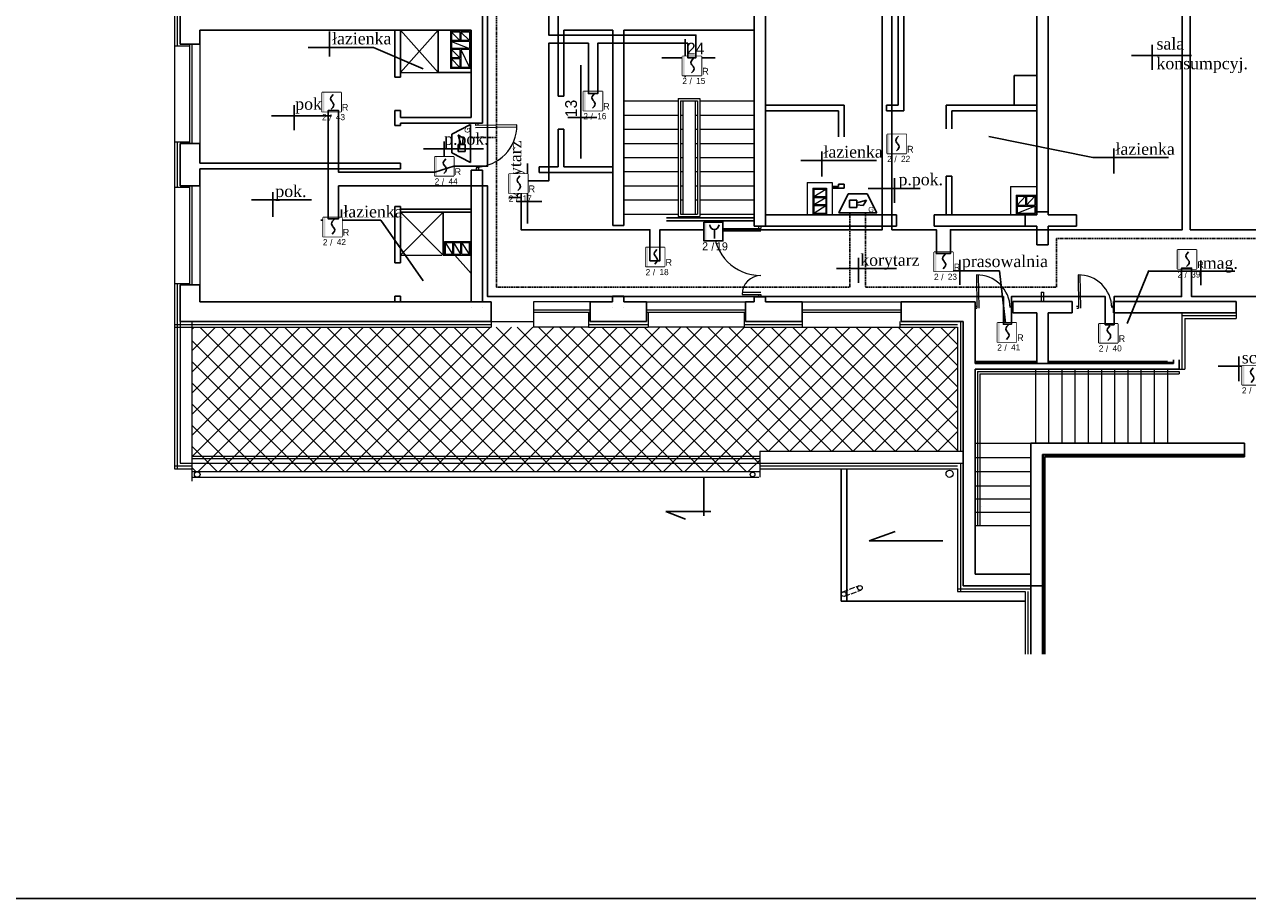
# Model space of a CAD drawing. Header units: millimetres. Extents: x -26513 to 76799, y 0 to 112149.
# Tile 25 of 98: x -366 to 2229, y 92043 to 93896. Entities that reach past the tile are written whole.
import ezdxf
from ezdxf.enums import TextEntityAlignment as Align

# ---------------------------------------------------------------- set-up
doc = ezdxf.new("R2010")
doc.units = ezdxf.units.MM
doc.header["$LTSCALE"] = 2
doc.set_wipeout_variables(frame=1)
doc.linetypes.add('ACAD_ISO02W100', pattern=[15, 12, -3])
doc.linetypes.add('HIDDEN', pattern=[0.375, 0.25, -0.125])
for name, color, linetype, lineweight in [('DRZWI PROJ.', 30, 'Continuous', 15), ('ocieplenie', 5, 'BATTING', 5), ('rynna-41', 22, 'Continuous', 18), ('SCHODY', 54, 'Continuous', 15), ('stolarka', 6, 'Continuous', 9), ('wentylacja', 4, 'Continuous', 9), ('widok', 3, 'Continuous', 13)]:
    doc.layers.add(name, color=color, linetype=linetype, lineweight=lineweight)
for name, color, linetype in [('istn.śiany', 2, 'Continuous'), ('nazwy pomieszczeń', 7, 'Continuous'), ('SIEMENS_czujki', 1, 'Continuous'), ('ssp', 1, 'Continuous')]:
    doc.layers.add(name, color=color, linetype=linetype)
doc.linetypes.add('BATTING', pattern='A,0.0001,-0.1,[134,ltypeshp.shx,S=0.1,R=0,X=-0.1,Y=0],-0.2,[134,ltypeshp.shx,S=0.1,R=180,X=0.1,Y=0],-0.1', length=0.4001)

# ---------------------------------------------------------------- blocks, each defined once
blk = doc.blocks.new('drzwi')
at = {"layer": 'DRZWI PROJ.', "color": 30}
for p, q in [((-94.9, 88), (-94.9, 0)), ((-89.9, 87.9), (-89.9, 0)), ((-100, 5.1), (-94.9, 5.1)), ((-100, 0), (-94.9, 0)), ((-5.2, 5.1), (0, 5.1)), ((-5.1, 5.1), (-5.1, 0)), ((-5.1, 0), (0, 0))]:
    blk.add_line(p, q, dxfattribs=at)
blk.add_arc((-94.9, 0), 88, 0, 90, dxfattribs=at)
blk = doc.blocks.new('DUO')
at = {"color": 0}
blk.add_wipeout([(0, 61.4), (61.4, 61.4), (61.4, 0), (0, 0)], dxfattribs=at).dxf.layer = 'ssp'
at = {"layer": 'ssp'}
blk.add_lwpolyline([(0, 61.4), (61.4, 61.4), (61.4, 0), (0, 0)], close=True, dxfattribs=at)
blk.add_wipeout([(0, 61.4), (61.4, 61.4), (61.4, 0), (0, 0)]).dxf.layer = 'ssp'
h = blk.add_hatch(color=256, dxfattribs=at)
h.set_gradient(color1=(255, 0, 0), color2=(224, 0, 0), one_color=1, name='INVSPHERICAL')
h.paths.add_polyline_path([(7.2, 30.7), (7.2, 61.4), (0, 61.4), (0, 30.7)])
h.paths.add_polyline_path([(7.2, 0), (7.2, 30.7), (0, 30.7), (0, 0)])
for p, q in [((27.4, 41.5), (28.4, 45.4)), ((28.4, 37.6), (27.4, 41.5)), ((28.4, 45.4), (31.3, 49.9)), ((31.3, 49.9), (36.1, 55.2)), ((30.6, 34.3), (28.4, 37.6)), ((34.4, 13), (29.5, 7.6)), ((31.3, 33.1), (30.6, 34.3)), ((32.8, 31.4), (31.3, 33.1)), ((32.8, 31.4), (34.4, 29.7)), ((34.4, 29.7), (35.1, 28.6)), ((37.3, 17.4), (34.4, 13)), ((35.1, 28.6), (37.3, 25.3)), ((37.3, 25.3), (38.2, 21.3)), ((38.2, 21.3), (37.3, 17.4))]:
    blk.add_line(p, q, dxfattribs=at)
blk.add_text('R', height=22, dxfattribs=at).set_placement((64.1, 2.4))
at = {"layer": 'ssp', "flags": 8}
blk.add_attdef('PETLA', text='', height=20, dxfattribs=at).set_placement((14.7, -8.3), align=Align.TOP_RIGHT)
for tag, p in [('/', (23, -9)), ('ADRES', (44.6, -8))]:
    blk.add_attdef(tag, text='', height=20, dxfattribs=at).set_placement(p, align=Align.TOP_LEFT)
blk = doc.blocks.new('ROP')
blk.add_wipeout([(-15.4, 76.7), (76.7, 76.7), (76.7, -15.4), (-15.4, -15.4)]).dxf.layer = 'ssp'
at = {"layer": 'ssp'}
h = blk.add_hatch(color=256, dxfattribs=at)
h.set_gradient(color1=(255, 0, 0), color2=(224, 0, 0), one_color=1, name='INVSPHERICAL')
h.paths.add_polyline_path([(-4.6, 30.7), (-4.6, 76.7), (-15.4, 76.7), (-15.4, 30.7)])
h.paths.add_polyline_path([(-4.6, -15.4), (-4.6, 30.7), (-15.4, 30.7), (-15.4, -15.4)])
blk.add_line((35, 41), (35, -4.1), dxfattribs=at)
blk.add_lwpolyline([(-15.4, 76.7), (76.7, 76.7), (76.7, -15.4), (-15.4, -15.4)], close=True, dxfattribs=at)
blk.add_arc((35, 63.6), 22.6, 180, 0, dxfattribs=at)
blk.add_text('/', height=39, dxfattribs=at).set_placement((27.4, -42.4), align=Align.MIDDLE)
at = {"layer": 'ssp', "flags": 8}
blk.add_attdef('PETLA', text='', height=39, dxfattribs=at).set_placement((4.5, -21.7), align=Align.TOP_RIGHT)
blk.add_attdef('ADRES', text='', height=39, dxfattribs=at).set_placement((42.6, -22), align=Align.TOP_LEFT)
blk = doc.blocks.new('głosowy')
at = {"layer": 'ssp', "color": 1}
for p, q in [((-40.2, 0), (-20.1, 40.2)), ((-20.1, 40.2), (20.1, 40.2)), ((-17.2, 26.8), (-2.1, 26.8)), ((-17.2, 11.7), (-17.2, 26.8)), ((-2.1, 21.1), (18.5, 26.8)), ((-2.1, 26.8), (-2.1, 11.7)), ((18.5, 26.8), (11.4, 15.9)), ((40.2, 0), (20.1, 40.2)), ((40.2, 0), (-40.2, 0)), ((-2.1, 11.7), (-17.2, 11.7)), ((11.4, 15.9), (-2.1, 17.3))]:
    blk.add_line(p, q, dxfattribs=at)
blk.add_text('G', height=11, dxfattribs=at).set_placement((22.4, 1.6))

msp = doc.modelspace()

# ---------------------------------------------------------------- hatches: boundary and pattern name
at = {"layer": 'wentylacja'}
h = msp.add_hatch(dxfattribs=at)
h.set_pattern_fill('ANSI37', color=256, scale=10, style=0)
h.paths.add_polyline_path([(278.4, 92966), (278, 92966, -0.220592), (266.9, 92966), (-11, 92966), (-11, 92948), (318.3, 92948, -0.088577), (315.9, 92952.1, -0.5), (300.3, 92956.8, -0.496383)])
h.paths.add_polyline_path([(474.2, 92961.5, 0.299245), (483.9, 92966), (278.4, 92966, 0.496383), (300.3, 92956.8, 0.5), (315.9, 92952.1, 0.088577), (318.3, 92948), (437, 92948, 0.111441), (439.8, 92952.1, 0.160911), (446.7, 92948), (452, 92948, 0.200555), (460.1, 92953.6, 0.5)])
h.paths.add_polyline_path([(1041.5, 92966), (483.9, 92966, -0.299245), (474.2, 92961.5, -0.5), (460.1, 92953.6, -0.200555), (452, 92948), (1025.5, 92948)])
h.paths.add_polyline_path([(1194, 92966), (1041.5, 92966), (1025.5, 92948), (1194, 92948)])
h.paths.add_polyline_path([(-11, 92966), (-11, 93254), (1614, 93254), (1614, 92991), (1194, 92991), (1194, 92966)])

# ---------------------------------------------------------------- linework, layer by layer
at = {"layer": 'Defpoints'}
msp.add_lwpolyline([(-1958, 96242.8), (4627.4, 96242.8), (4627.4, 92042.8), (-1958, 92042.8)], close=True, dxfattribs=at)
at = {"layer": 'DRZWI PROJ.'}
for p, q in [((1096.5, 93463.7), (1196.5, 93463.7)), ((1191.5, 93468.7), (1191.5, 93463.7)), ((1196.5, 93468.7), (1196.5, 93463.7)), ((1096.5, 93458.7), (1196.5, 93458.7)), ((1156.5, 93328.7), (1196.5, 93328.7)), ((1156.5, 93323.7), (1196.5, 93323.7)), ((1191.5, 93323.7), (1191.5, 93318.7)), ((1196.5, 93323.7), (1196.5, 93318.7))]:
    msp.add_line(p, q, dxfattribs=at)
for centre, radius, start, end in [((1196.5, 93463.7), 100, 180, 270), ((1196.5, 93323.7), 40, 90, 180)]:
    msp.add_arc(centre, radius, start, end, dxfattribs=at)
at = {"layer": 'istn.śiany'}
for p, q in [((1206, 94274), (1206, 93468.7)), ((1488, 94274), (1488, 93724.8)), ((1500, 94274), (1500, 93712.8)), ((1782, 94274), (1782, 93492.7)), ((1806, 94274), (1806, 93492.7)), ((606, 94172), (606, 93687)), ((766, 93976), (766, 93744)), ((-36, 93944), (-36, 93854)), ((1182, 93933.5), (1182, 93468.7)), ((6, 93884), (6, 93854)), ((6, 93884), (582, 93884)), ((420, 93884), (420, 93784)), ((432, 93884), (432, 93784)), ((512, 93884), (512, 93794)), ((582, 93884), (582, 93699)), ((778, 93884), (778, 93744)), ((778, 93884), (882, 93884)), ((882, 93884), (882, 93470)), ((906, 93884), (1182, 93884)), ((906, 93884), (906, 93470)), ((-36, 93854), (6, 93854)), ((420, 93784), (432, 93784)), ((582, 93794), (512, 93794)), ((1734, 93787.8), (1734, 93724.8)), ((1734, 93787.8), (1782, 93787.8)), ((766, 93744), (778, 93744)), ((1206, 93724.8), (1373, 93724.8)), ((1373, 93724.8), (1373, 93657.6)), ((1463, 93724.8), (1488, 93724.8)), ((1463, 93724.8), (1463, 93712.8)), ((1590, 93724.8), (1590, 93674.7)), ((1590, 93724.8), (1734, 93724.8)), ((1734, 93724.8), (1782, 93724.8)), ((420, 93713.9), (420, 93682)), ((420, 93713.9), (432, 93713.9)), ((432, 93713.9), (432, 93699)), ((432, 93699), (582, 93699)), ((1206, 93712.8), (1361, 93712.8)), ((1361, 93712.8), (1361, 93657.6)), ((1463, 93712.8), (1500, 93712.8)), ((1602, 93712.8), (1782, 93712.8)), ((1602, 93712.8), (1602, 93674.7)), ((420, 93682), (432, 93682)), ((432, 93687), (432, 93682)), ((432, 93687), (606, 93687)), ((766, 93674), (766, 93594)), ((766, 93674), (778, 93674)), ((778, 93674), (778, 93594)), ((-36, 93644), (6, 93644)), ((-36, 93644), (-36, 93554)), ((6, 93645), (6, 93602)), ((6, 93602), (432, 93602)), ((432, 93602), (432, 93590)), ((726, 93594), (726, 93582)), ((726, 93594), (766, 93594)), ((778, 93594), (882, 93594)), ((6, 93590), (6, 93554)), ((6, 93590), (432, 93590)), ((582, 93587), (606, 93587)), ((582, 93587), (582, 93470)), ((606, 93587), (606, 93470)), ((726, 93582), (882, 93582)), ((1590, 93574.7), (1590, 93492.9)), ((1590, 93574.7), (1602, 93574.7)), ((1602, 93574.7), (1602, 93492.9)), ((-36, 93554), (6, 93554)), ((1348, 93552.6), (1361, 93552.6)), ((1348, 93549), (1373, 93549)), ((1361, 93557.6), (1361, 93552.6)), ((1361, 93557.6), (1373, 93557.6)), ((1373, 93557.6), (1373, 93549)), ((420, 93510), (432, 93510)), ((420, 93510), (420, 93390.7)), ((432, 93510), (432, 93390.7)), ((432, 93504.5), (582, 93504.5)), ((432, 93498), (582, 93498)), ((522, 93498), (522, 93406.7)), ((1206, 93492.7), (1386, 93492.7)), ((1386, 93492.7), (1484, 93492.7)), ((1484, 93492.7), (1484, 93468.7)), ((1564, 93492.7), (1564, 93468.7)), ((1564, 93492.7), (1692.5, 93492.7)), ((1692.5, 93492.7), (1782, 93492.7)), ((1757, 93492.7), (1757, 93468.7)), ((1782, 93498.7), (1806, 93498.7)), ((1806, 93492.7), (1866, 93492.7)), ((1866, 93492.7), (1866, 93468.7)), ((582, 93470), (582, 93308)), ((606, 93470), (606, 93308)), ((882, 93470), (906, 93470)), ((996, 93486.3), (1031, 93486.3)), ((996, 93479.8), (1031, 93479.8)), ((1031, 93486.3), (1182, 93486.3)), ((1031, 93479.8), (1182, 93479.8)), ((1182, 93468.7), (1386, 93468.7)), ((1386, 93468.7), (1484, 93468.7)), ((1564, 93468.7), (1692.5, 93468.7)), ((1692.5, 93468.7), (1782, 93468.7)), ((1782, 93468.7), (1782, 93428.7)), ((1806, 93468.7), (1806, 93428.7)), ((1806, 93468.7), (1866, 93468.7)), ((1782, 93428.7), (1806, 93428.7)), ((420, 93390.7), (432, 93390.7)), ((522, 93406.7), (547.2, 93406.7)), ((547.2, 93406.7), (582, 93368)), ((-36, 93344), (6, 93344)), ((-36, 93344), (-36, 93266)), ((6, 93345), (6, 93308)), ((6, 93308), (624, 93308)), ((420, 93320), (420, 93308)), ((420, 93320), (432, 93320)), ((432, 93320), (432, 93308)), ((624, 93308), (624, 93266)), ((834, 93308), (881.7, 93308)), ((834, 93308), (834, 93266)), ((881.7, 93320), (906, 93320)), ((881.7, 93320), (881.7, 93308)), ((906, 93320), (906, 93308)), ((906, 93308), (954, 93308)), ((954, 93308), (954, 93266)), ((1164, 93308), (1182, 93308)), ((1164, 93308), (1164, 93266)), ((1182, 93318.7), (1182, 93308)), ((1182, 93318.7), (1206, 93318.7)), ((1206, 93318.7), (1206, 93308)), ((1206, 93308), (1284, 93308)), ((1284, 93308), (1284, 93266)), ((1494, 93308), (1651, 93308)), ((1494, 93308), (1494, 93266)), ((1651, 93308), (1651, 93177.2)), ((1730.9, 93308.7), (1730.9, 93284.8)), ((1730.9, 93308.7), (1857, 93308.7)), ((1857, 93308.7), (1857, 93284.8)), ((1945, 93308.7), (1945, 93284.8)), ((1945, 93308.7), (2205, 93308.7)), ((2205, 93308.7), (2205, 93284.8)), ((582, 93296), (582, 93296)), ((606, 93296), (606, 93296)), ((881.7, 93296), (881.7, 93296)), ((906, 93296), (906, 93296)), ((1730.9, 93284.8), (1782, 93284.8)), ((1782, 93284.8), (1782, 93177.2)), ((1806, 93284.8), (1857, 93284.8)), ((1806, 93284.8), (1806, 93177.2)), ((1945, 93284.8), (2084, 93284.8)), ((2084, 93284.8), (2205, 93284.8)), ((-36, 93266), (624, 93266)), ((834, 93266), (954, 93266)), ((1164, 93266), (1284, 93266)), ((1494, 93266), (1626, 93266)), ((1626, 93266), (1626, 92705.5)), ((1651, 93177.2), (2072, 93177.2)), ((2072, 93184.8), (2072, 93177.2)), ((2084, 93184.8), (2084, 93165.2)), ((1651, 93165.2), (1651, 92730.5)), ((1651, 93165.2), (2084, 93165.2)), ((1769, 93008), (1769, 92560.7)), ((1769, 93008), (2223, 93008)), ((2223, 93008), (2223, 92984)), ((1794, 92984), (1794, 92560.7)), ((1794, 92984), (2223, 92984)), ((1366.6, 92954), (1366.6, 92673.5)), ((1378.6, 92954), (1378.6, 92673.5)), ((1075.2, 92854.2), (1075.2, 92936.2)), ((1664.5, 92874.5), (1664.5, 92874.5)), ((995.1, 92863.1), (1036.6, 92846.9)), ((995.1, 92863.1), (1090, 92863.1)), ((1426, 92801.4), (1481.2, 92820.7)), ((1582.6, 92801.4), (1426, 92801.4)), ((1651, 92730.5), (1769, 92730.5)), ((1626, 92705.5), (1794, 92705.5)), ((1366.6, 92673.5), (1757, 92673.5))]:
    msp.add_line(p, q, dxfattribs=at)
at = {"layer": 'nazwy pomieszczeń'}
for p, q in [((281.4, 93881), (281.4, 93828.1)), ((1035.8, 93864.8), (1035.8, 93784.2)), ((2026.5, 93853.1), (2026.5, 93800.2)), ((235.6, 93847.4), (374.4, 93847.4)), ((374.4, 93847.4), (479.6, 93802.1)), ((986.6, 93825.6), (1099.8, 93825.6)), ((1982.7, 93830.2), (2110.1, 93830.2)), ((814.3, 93611.8), (814.3, 93809.9)), ((206.4, 93725), (206.4, 93672.1)), ((158.1, 93702.1), (285.5, 93702.1)), ((786.8, 93699.1), (848.6, 93699.1)), ((524.6, 93648.1), (524.6, 93595.3)), ((1900.7, 93613.9), (1680.2, 93658.8)), ((480.8, 93632.6), (608.2, 93632.6)), ((1325.8, 93626.9), (1325.8, 93574)), ((1945.5, 93632.9), (1945.5, 93580)), ((701.6, 93474.2), (701.6, 93601.6)), ((1281.1, 93607.8), (1441.8, 93607.8)), ((1900.7, 93613.9), (2061.4, 93613.9)), ((1479.7, 93570.5), (1479.7, 93517.6)), ((161.1, 93540.8), (161.1, 93487.9)), ((1424.3, 93548.5), (1534.7, 93548.5)), ((115.5, 93523.9), (242.8, 93523.9)), ((678.7, 93520.8), (731.6, 93520.8)), ((306.3, 93503.7), (306.3, 93450.8)), ((262.5, 93480.8), (389.9, 93480.8)), ((389.9, 93480.8), (480, 93352.8)), ((1403.7, 93401.3), (1403.7, 93348.4)), ((1618.9, 93396.8), (1618.9, 93343.9)), ((2130.1, 93395.9), (2130.1, 93343)), ((1357.1, 93378.4), (1484.5, 93378.4)), ((1575.1, 93373.8), (1702.5, 93373.8)), ((1702.5, 93373.8), (1719.7, 93226)), ((2020, 93374.3), (1973.7, 93261.7)), ((2020, 93373), (2202, 93373)), ((2210.4, 93192.3), (2210.4, 93139.5)), ((2166.6, 93171.9), (2294, 93171.9))]:
    msp.add_line(p, q, dxfattribs=at)
at = {"layer": 'ocieplenie', "linetype": 'Continuous'}
for p, q in [((-48, 93947), (-48, 93851)), ((-48, 93851), (-16, 93851)), ((-48, 93647), (-16, 93647)), ((-48, 93647), (-48, 93551)), ((-48, 93551), (-16, 93551)), ((-48, 93347), (-16, 93347)), ((-48, 93347), (-48, 92954)), ((831, 93286), (831, 93254)), ((957, 93286), (957, 93254)), ((1161, 93286), (1161, 93254)), ((2205, 93284.8), (2205, 93272.8)), ((-48, 93254), (624, 93254)), ((624, 93266), (624, 93254)), ((831, 93254), (957, 93254)), ((1161, 93254), (1284, 93254)), ((1284, 93266), (1284, 93254)), ((1491, 93266), (1491, 93254)), ((1491, 93254), (1614, 93254)), ((1614, 93254), (1614, 92991)), ((2096, 93272.8), (2205, 93272.8)), ((2096, 93272.8), (2096, 93165.2)), ((1651, 93182.2), (1782, 93182.2)), ((1806, 93182.2), (2059, 93182.2)), ((2084, 93165.2), (2096, 93165.2)), ((1799, 92979), (2223, 92979)), ((1799, 92979), (1799, 92560.7)), ((2223, 92984), (2223, 92979)), ((-48, 92954), (-11, 92954)), ((-11, 92966), (-11, 92927.7)), ((1194, 92954), (1614, 92954)), ((1614, 92954), (1614, 92693.5)), ((1614, 92693.5), (1757, 92693.5)), ((1757, 92693.5), (1757, 92560.7))]:
    msp.add_line(p, q, dxfattribs=at)
at = {"layer": 'ocieplenie'}
for p, q in [((-42, 93947), (-42, 93851)), ((-42, 93647), (-42, 93551)), ((-42, 93347), (-42, 92954)), ((2090, 93284.8), (2090, 93165.2)), ((2090, 93278.8), (2205, 93278.8)), ((-48, 93260), (624, 93260)), ((831, 93260), (957, 93260)), ((1161, 93260), (1284, 93260)), ((1491, 93260), (1614, 93260)), ((1620, 93266), (1620, 92991)), ((1651, 93179.7), (1782, 93179.7)), ((1806, 93179.7), (2072, 93179.7)), ((1796.5, 92984), (1796.5, 92560.7)), ((1799, 92981.5), (2223, 92981.5)), ((-48, 92960), (-11, 92960)), ((1194, 92960), (1614, 92960)), ((1620, 92966), (1620, 92693.5)), ((1614, 92699.5), (1769, 92699.5)), ((1763, 92693.5), (1763, 92560.7))]:
    msp.add_line(p, q, dxfattribs=at)
at = {"layer": 'rynna-41'}
for p, q in [((-11, 92948), (1194, 92947.9)), ((1194, 92966), (1194, 92936)), ((-11, 92936), (1192.1, 92936))]:
    msp.add_line(p, q, dxfattribs=at)
for centre, radius in [((0.4, 92941.9), 5.94), ((1178.9, 92941.9), 5), ((1596.9, 92943.3), 7.5)]:
    msp.add_circle(centre, radius, dxfattribs=at)
at = {"layer": 'SCHODY'}
for p, q in [((906, 93734), (1021, 93734)), ((1021, 93739), (1067, 93739)), ((1021, 93739), (1021, 93489)), ((1026, 93734), (1062, 93734)), ((1026, 93734), (1026, 93494)), ((1031, 93734), (1031, 93494)), ((1057, 93734), (1057, 93494)), ((1062, 93734), (1062, 93494)), ((1067, 93739), (1067, 93489)), ((1067, 93734), (1182, 93734)), ((906, 93704), (1021, 93704)), ((1026, 93704), (1031, 93704)), ((1057, 93704), (1062, 93704)), ((1067, 93704), (1182, 93704)), ((906, 93674), (1021, 93674)), ((1026, 93674), (1031, 93674)), ((1057, 93674), (1062, 93674)), ((1067, 93674), (1182, 93674)), ((906, 93644), (1021, 93644)), ((1026, 93644), (1031, 93644)), ((1057, 93644), (1062, 93644)), ((1067, 93644), (1182, 93644)), ((906, 93614), (1021, 93614)), ((1026, 93614), (1031, 93614)), ((1057, 93614), (1062, 93614)), ((1067, 93614), (1182, 93614)), ((906, 93584), (1021, 93584)), ((1026, 93584), (1031, 93584)), ((1057, 93584), (1062, 93584)), ((1067, 93584), (1182, 93584)), ((906, 93554), (1021, 93554)), ((1026, 93554), (1031, 93554)), ((1057, 93554), (1062, 93554)), ((1067, 93554), (1182, 93554)), ((906, 93524), (1021, 93524)), ((1026, 93524), (1031, 93524)), ((1057, 93524), (1062, 93524)), ((1067, 93524), (1182, 93524)), ((906, 93494), (1021, 93494)), ((1021, 93489), (1067, 93489)), ((1026, 93494), (1062, 93494)), ((1067, 93494), (1182, 93494)), ((1656, 93160.2), (2084, 93160.2)), ((1656, 93160.2), (1656, 92834)), ((1661, 93155.2), (2084, 93155.2)), ((1661, 93155.2), (1661, 92834)), ((1779, 93165.2), (1779, 93008)), ((1807, 93165.2), (1807, 93008)), ((1835, 93165.2), (1835, 93008)), ((1863, 93165.2), (1863, 93008)), ((1891, 93165.2), (1891, 93008)), ((1919, 93165.2), (1919, 93008)), ((1947, 93165.2), (1947, 93008)), ((1975, 93165.2), (1975, 93008)), ((2003, 93165.2), (2003, 93008)), ((2031, 93165.2), (2031, 93008)), ((2059, 93165.2), (2059, 93008)), ((2084, 93160.2), (2084, 93155.2)), ((1651, 93008), (1769, 93008)), ((1651, 92978), (1769, 92978)), ((1651, 92948), (1769, 92948)), ((1651, 92918), (1769, 92918)), ((1651, 92890), (1769, 92890)), ((1651, 92862), (1769, 92862)), ((1651, 92834), (1769, 92834))]:
    msp.add_line(p, q, dxfattribs=at)
at = {"layer": 'ssp', "linetype": 'HIDDEN', "ltscale": 5}
for p, q in [((635.3, 94052.2), (635.3, 93656.6)), ((635.3, 93656.6), (580.6, 93656.6)), ((635.3, 93656.6), (635.3, 93339.1)), ((1385.2, 93339.1), (1385.2, 93496.6)), ((1418.5, 93496.6), (1418.5, 93339.1)), ((1823.5, 93339.1), (1823.5, 93441.9)), ((1823.5, 93441.9), (2358.8, 93441.9)), ((635.3, 93339.1), (1385.2, 93339.1))]:
    msp.add_line(p, q, dxfattribs=at)
at = {"layer": 'ssp'}
msp.add_lwpolyline([(2107.5, 93952.1), (2107.5, 93460.9), (2526.7, 93460.9)], dxfattribs=at)
at = {"layer": 'stolarka'}
for p, q in [((512, 93794), (432, 93884)), ((432, 93794), (512, 93884)), ((-48, 93851), (-48, 93647)), ((-16, 93854), (-16, 93644)), ((-11, 93854), (-11, 93644)), ((6, 93854), (6, 93644)), ((432, 93794), (512, 93794)), ((-48, 93551), (-48, 93347)), ((-16, 93554), (-16, 93344)), ((-11, 93554), (-11, 93344)), ((6, 93554), (6, 93344)), ((522, 93406.7), (432, 93498)), ((432, 93406.7), (522, 93498)), ((432, 93406.7), (519.6, 93406.7)), ((714, 93308), (714, 93254)), ((834, 93308), (714, 93308)), ((954, 93308), (1164, 93308)), ((1284, 93308), (1494, 93308)), ((1791.5, 93328.7), (1796.5, 93328.8)), ((1791.5, 93328.7), (1791.5, 93308.7)), ((1796.5, 93328.8), (1796.5, 93308.7)), ((714, 93291), (834, 93291)), ((714, 93291), (714, 93286)), ((714, 93286), (834, 93286)), ((954, 93291), (1164, 93291)), ((954, 93286), (1164, 93286)), ((1284, 93291), (1494, 93291)), ((1284, 93286), (1494, 93286)), ((624, 93266), (714, 93266)), ((831, 93254), (714, 93254)), ((1161, 93254), (957, 93254)), ((1284, 93254), (1491, 93254)), ((-11, 92981), (1194, 92981)), ((-11, 92976), (1194, 92976))]:
    msp.add_line(p, q, dxfattribs=at)
at = {"layer": 'stolarka', "linetype": 'ACAD_ISO02W100', "ltscale": 0.5}
for p, q in [((1370.7, 92693), (1404.9, 92706.2)), ((1374.3, 92683.7), (1408.5, 92696.8))]:
    msp.add_line(p, q, dxfattribs=at)
at = {"layer": 'stolarka'}
for centre in [(1372.5, 92688.3), (1406.7, 92701.5)]:
    msp.add_circle(centre, 5, dxfattribs=at)
at = {"layer": 'wentylacja'}
for p, q in [((538, 93882), (538, 93803)), ((580, 93882), (538, 93882)), ((540, 93880), (558, 93862)), ((558, 93880), (540, 93880)), ((540, 93880), (540, 93862)), ((558, 93880), (558, 93862)), ((560, 93880), (578, 93862)), ((578, 93880), (560, 93880)), ((560, 93880), (560, 93862)), ((578, 93880), (578, 93862)), ((580, 93882), (580, 93803)), ((558, 93862), (540, 93862)), ((540, 93860), (578, 93845)), ((540, 93860), (540, 93845)), ((578, 93860), (540, 93860)), ((578, 93862), (560, 93862)), ((578, 93860), (578, 93845)), ((578, 93845), (540, 93845)), ((540, 93843), (558, 93825)), ((558, 93843), (540, 93843)), ((540, 93843), (540, 93825)), ((558, 93825), (540, 93825)), ((558, 93843), (558, 93825)), ((560, 93843), (578, 93805)), ((578, 93843), (560, 93843)), ((560, 93843), (560, 93805)), ((578, 93843), (578, 93805)), ((580, 93803), (538, 93803)), ((540, 93823), (558, 93805)), ((540, 93823), (540, 93805)), ((558, 93823), (540, 93823)), ((558, 93805), (540, 93805)), ((558, 93823), (558, 93805)), ((578, 93805), (560, 93805)), ((1307, 93549), (1336, 93549)), ((1307, 93549), (1307, 93494)), ((1309, 93531), (1334, 93547)), ((1309, 93547), (1309, 93531)), ((1309, 93547), (1334, 93547)), ((1334, 93547), (1334, 93531)), ((1336, 93549), (1336, 93494)), ((1309, 93531), (1334, 93531)), ((1309, 93514), (1334, 93529)), ((1309, 93529), (1309, 93514)), ((1309, 93529), (1334, 93529)), ((1309, 93514), (1334, 93514)), ((1334, 93529), (1334, 93514)), ((1738, 93534), (1738, 93494)), ((1738, 93534), (1780, 93534)), ((1740, 93513), (1758, 93532)), ((1740, 93532), (1758, 93532)), ((1740, 93532), (1740, 93513)), ((1740, 93513), (1758, 93513)), ((1758, 93532), (1758, 93513)), ((1760, 93513), (1778, 93532)), ((1760, 93532), (1778, 93532)), ((1760, 93532), (1760, 93513)), ((1760, 93513), (1778, 93513)), ((1778, 93532), (1778, 93513)), ((1780, 93534), (1780, 93494)), ((1307, 93494), (1336, 93494)), ((1309, 93496), (1334, 93512)), ((1309, 93512), (1309, 93496)), ((1309, 93512), (1334, 93512)), ((1309, 93496), (1334, 93496)), ((1334, 93512), (1334, 93496)), ((1738, 93494), (1780, 93494)), ((1740, 93496), (1778, 93511)), ((1740, 93511), (1740, 93496)), ((1740, 93511), (1778, 93511)), ((1740, 93496), (1778, 93496)), ((1778, 93511), (1778, 93496)), ((525, 93435.9), (580, 93435.9)), ((525, 93406.9), (525, 93435.9)), ((580, 93406.9), (580, 93435.9)), ((527, 93408.9), (527, 93433.9)), ((527, 93433.9), (543, 93433.9)), ((543, 93408.9), (527, 93433.9)), ((527, 93408.9), (543, 93408.9)), ((543, 93408.9), (543, 93433.9)), ((545, 93408.9), (545, 93433.9)), ((545, 93433.9), (560, 93433.9)), ((560, 93408.9), (545, 93433.9)), ((545, 93408.9), (560, 93408.9)), ((560, 93408.9), (560, 93433.9)), ((562, 93408.9), (562, 93433.9)), ((562, 93433.9), (578, 93433.9)), ((578, 93408.9), (562, 93433.9)), ((562, 93408.9), (578, 93408.9)), ((578, 93408.9), (578, 93433.9)), ((525, 93406.9), (580, 93406.9))]:
    msp.add_line(p, q, dxfattribs=at)
at = {"layer": 'widok'}
for p, q in [((1295, 93561), (1295, 93492.7)), ((1295, 93561), (1348, 93561)), ((1348, 93561), (1348, 93492.7)), ((1726, 93552.7), (1782, 93552.7)), ((1726, 93552.7), (1726, 93494)), ((-36, 93266), (-36, 92966)), ((-11, 93266), (-11, 92966)), ((1194, 92991), (1194, 92966)), ((1194, 92991), (1626, 92991)), ((-36, 92966), (1626, 92966)), ((1194, 92966), (1194, 92948))]:
    msp.add_line(p, q, dxfattribs=at)

# ---------------------------------------------------------------- block references
at = {"layer": 'DRZWI PROJ.', "rotation": 270.8680321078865}
msp.add_blockref('drzwi', (592.1, 93587), dxfattribs=at)
at = {"layer": 'DRZWI PROJ.', "xscale": 0.8000000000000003, "yscale": 0.8000000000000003, "zscale": 0.8000000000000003, "rotation": 0.8680321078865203}
for p in [(1730.9, 93295.7), (1946.6, 93295.7)]:
    msp.add_blockref('drzwi', p, dxfattribs=at)
at = {"layer": 'ssp'}
msp.add_blockref('głosowy', (1402, 93496.6), dxfattribs=at)

# ---------------------------------------------------------------- texts
at = {"layer": 'nazwy pomieszczeń', "char_height": 25, "width": 210.243, "attachment_point": 1}
for s, insert in [('{\\fTimes New Roman|b0|i0|c238|p18;łazienka}', (286.6, 93878.8)), ('24', (1039.3, 93857.4)), ('{\\fTimes New Roman|b0|i0|c238|p18;sala konsumpcyj.}', (2036, 93867.7)), ('{\\fTimes New Roman|b0|i0|c238|p18;pok.}', (208.4, 93740.2)), ('{\\fTimes New Roman|b0|i0|c238|p18;p.pok.}', (524.4, 93666)), ('{\\fTimes New Roman|b0|i0|c238|p18;łazienka}', (1329.3, 93638.6)), ('{\\fTimes New Roman|b0|i0|c238|p18;łazienka}', (1949, 93644.7)), ('\\P{\\fTimes New Roman|b0|i0|c238|p18;p.pok.}', (1488.6, 93621.8)), ('{\\fTimes New Roman|b0|i0|c238|p18;pok.}', (166.2, 93555.2)), ('{\\fTimes New Roman|b0|i0|c238|p18;łazienka}', (310.5, 93511.8)), ('{\\fTimes New Roman|b0|i0|c238|p18;korytarz}', (1407.4, 93409.3)), ('{\\fTimes New Roman|b0|i0|c238|p18;prasowalnia}', (1623.2, 93406.6)), ('{\\fTimes New Roman|b0|i0|c238|p18;mag.}', (2134.2, 93403)), ('{\\fTimes New Roman|b0|i0|c238|p18;schody}', (2217, 93202.4))]:
    msp.add_mtext(s, dxfattribs=dict(at, insert=insert))
at = {"layer": 'nazwy pomieszczeń', "char_height": 25, "width": 210.243, "attachment_point": 1, "rotation": 90}
for s, insert in [('13', (781.2, 93699.4)), ('{\\fTimes New Roman|b0|i0|c238|p18;korytarz}', (663, 93524.4))]:
    msp.add_mtext(s, dxfattribs=dict(at, insert=insert))

# ---------------------------------------------------------------- next in the draw order: block references
at = {"layer": 'ssp'}
ref = msp.add_blockref('DUO', (1030, 93788.2), dxfattribs=dict(at, xscale=0.6537916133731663, yscale=0.6537916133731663, zscale=0.6537916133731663))
ref.add_attrib('PETLA', '2', dxfattribs={"height": 13.1}).set_placement((1039.6, 93782.8), align=Align.TOP_RIGHT)
ref.add_attrib('ADRES', '15', dxfattribs={"height": 13.08}).set_placement((1059.1, 93782.9), align=Align.TOP_LEFT)
ref.add_attrib('/', '/', dxfattribs={"height": 13.1}).set_placement((1045, 93782.3), align=Align.TOP_LEFT)
ref = msp.add_blockref('DUO', (265.4, 93711.5), dxfattribs=dict(at, xscale=0.6537916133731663, yscale=0.6537916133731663, zscale=0.6537916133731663))
ref.add_attrib('PETLA', '2', dxfattribs={"height": 13.1}).set_placement((275, 93706.1), align=Align.TOP_RIGHT)
ref.add_attrib('ADRES', '43', dxfattribs={"height": 13.08}).set_placement((294.6, 93706.2), align=Align.TOP_LEFT)
ref.add_attrib('/', '/', dxfattribs={"height": 13.1}).set_placement((280.4, 93705.6), align=Align.TOP_LEFT)
ref = msp.add_blockref('DUO', (820, 93713.5), dxfattribs=dict(at, xscale=0.6537916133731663, yscale=0.6537916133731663, zscale=0.6537916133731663))
ref.add_attrib('PETLA', '2', dxfattribs={"height": 13.1}).set_placement((829.6, 93708.1), align=Align.TOP_RIGHT)
ref.add_attrib('ADRES', '16', dxfattribs={"height": 13.08}).set_placement((849.2, 93708.2), align=Align.TOP_LEFT)
ref.add_attrib('/', '/', dxfattribs={"height": 13.1}).set_placement((835.1, 93707.6), align=Align.TOP_LEFT)
ref = msp.add_blockref('DUO', (1464.7, 93622.8), dxfattribs=dict(at, xscale=0.6537916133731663, yscale=0.6537916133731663, zscale=0.6537916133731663))
ref.add_attrib('PETLA', '2', dxfattribs={"height": 13.1}).set_placement((1474.3, 93617.4), align=Align.TOP_RIGHT)
ref.add_attrib('ADRES', '22', dxfattribs={"height": 13.08}).set_placement((1493.9, 93617.6), align=Align.TOP_LEFT)
ref.add_attrib('/', '/', dxfattribs={"height": 13.1}).set_placement((1479.7, 93617), align=Align.TOP_LEFT)
ref = msp.add_blockref('DUO', (504.5, 93575.2), dxfattribs=dict(at, xscale=0.6537916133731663, yscale=0.6537916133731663, zscale=0.6537916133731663))
ref.add_attrib('PETLA', '2', dxfattribs={"height": 13.1}).set_placement((514.1, 93569.8), align=Align.TOP_RIGHT)
ref.add_attrib('ADRES', '44', dxfattribs={"height": 13.08}).set_placement((533.7, 93569.9), align=Align.TOP_LEFT)
ref.add_attrib('/', '/', dxfattribs={"height": 13.1}).set_placement((519.5, 93569.3), align=Align.TOP_LEFT)
ref = msp.add_blockref('DUO', (267.3, 93446.4), dxfattribs=dict(at, xscale=0.6537916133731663, yscale=0.6537916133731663, zscale=0.6537916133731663))
ref.add_attrib('PETLA', '2', dxfattribs={"height": 13.1}).set_placement((276.9, 93441), align=Align.TOP_RIGHT)
ref.add_attrib('ADRES', '42', dxfattribs={"height": 13.08}).set_placement((296.5, 93441.2), align=Align.TOP_LEFT)
ref.add_attrib('/', '/', dxfattribs={"height": 13.1}).set_placement((282.4, 93440.5), align=Align.TOP_LEFT)
ref = msp.add_blockref('DUO', (952.1, 93382.9), dxfattribs=dict(at, xscale=0.6537916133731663, yscale=0.6537916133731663, zscale=0.6537916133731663))
ref.add_attrib('PETLA', '2', dxfattribs={"height": 13.1}).set_placement((961.7, 93377.5), align=Align.TOP_RIGHT)
ref.add_attrib('ADRES', '18', dxfattribs={"height": 13.08}).set_placement((981.3, 93377.7), align=Align.TOP_LEFT)
ref.add_attrib('/', '/', dxfattribs={"height": 13.1}).set_placement((967.2, 93377.1), align=Align.TOP_LEFT)
ref = msp.add_blockref('DUO', (1564, 93372.9), dxfattribs=dict(at, xscale=0.6537916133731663, yscale=0.6537916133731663, zscale=0.6537916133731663))
ref.add_attrib('PETLA', '2', dxfattribs={"height": 13.1}).set_placement((1573.6, 93367.5), align=Align.TOP_RIGHT)
ref.add_attrib('ADRES', '23', dxfattribs={"height": 13.08}).set_placement((1593.2, 93367.7), align=Align.TOP_LEFT)
ref.add_attrib('/', '/', dxfattribs={"height": 13.1}).set_placement((1579.1, 93367.1), align=Align.TOP_LEFT)
ref = msp.add_blockref('DUO', (2080.6, 93377.8), dxfattribs=dict(at, xscale=0.6537916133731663, yscale=0.6537916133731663, zscale=0.6537916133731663))
ref.add_attrib('PETLA', '2', dxfattribs={"height": 13.1}).set_placement((2090.2, 93372.4), align=Align.TOP_RIGHT)
ref.add_attrib('ADRES', '39', dxfattribs={"height": 13.08}).set_placement((2109.7, 93372.6), align=Align.TOP_LEFT)
ref.add_attrib('/', '/', dxfattribs={"height": 13.1}).set_placement((2095.6, 93372), align=Align.TOP_LEFT)
ref = msp.add_blockref('DUO', (1698.3, 93223.1), dxfattribs=dict(at, xscale=0.6537916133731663, yscale=0.6537916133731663, zscale=0.6537916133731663))
ref.add_attrib('PETLA', '2', dxfattribs={"height": 13.1}).set_placement((1707.9, 93217.7), align=Align.TOP_RIGHT)
ref.add_attrib('ADRES', '41', dxfattribs={"height": 13.08}).set_placement((1727.4, 93217.9), align=Align.TOP_LEFT)
ref.add_attrib('/', '/', dxfattribs={"height": 13.1}).set_placement((1713.3, 93217.2), align=Align.TOP_LEFT)
ref = msp.add_blockref('DUO', (1913.7, 93221.1), dxfattribs=dict(at, xscale=0.6537916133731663, yscale=0.6537916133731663, zscale=0.6537916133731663))
ref.add_attrib('PETLA', '2', dxfattribs={"height": 13.1}).set_placement((1923.3, 93215.7), align=Align.TOP_RIGHT)
ref.add_attrib('ADRES', '40', dxfattribs={"height": 13.08}).set_placement((1942.8, 93215.9), align=Align.TOP_LEFT)
ref.add_attrib('/', '/', dxfattribs={"height": 13.1}).set_placement((1928.7, 93215.2), align=Align.TOP_LEFT)
ref = msp.add_blockref('DUO', (2217.5, 93132.2), dxfattribs=dict(at, xscale=0.6537916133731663, yscale=0.6537916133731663, zscale=0.6537916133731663))
ref.add_attrib('PETLA', '2', dxfattribs={"height": 13.1}).set_placement((2227.1, 93126.8), align=Align.TOP_RIGHT)
ref.add_attrib('ADRES', '38', dxfattribs={"height": 13.08}).set_placement((2246.7, 93127), align=Align.TOP_LEFT)
ref.add_attrib('/', '/', dxfattribs={"height": 13.1}).set_placement((2232.6, 93126.4), align=Align.TOP_LEFT)

# ---------------------------------------------------------------- next in the draw order: linework, layer by layer
at = {"layer": 'ssp', "linetype": 'HIDDEN', "ltscale": 5}
msp.add_line((1418.5, 93339.1), (1823.5, 93339.1), dxfattribs=at)
at = {"layer": 'ssp'}
for points in [[(2327.4, 93319.2), (2110.6, 93319.2), (2110.6, 93379.6), (2089.4, 93379.6), (2089.4, 93319.2), (1946, 93319.2), (1946, 93259.4), (1927.1, 93259.4), (1927.1, 93319.2), (1728, 93319.2), (1728, 93260.4), (1711, 93260.4), (1711, 93319.2), (616.4, 93319.2), (616.4, 93553.9), (300.3, 93553.9), (300.3, 93484), (278.1, 93484), (278.1, 93713.5), (300.3, 93713.5), (300.3, 93582.7), (504.5, 93582.7), (544.7, 93595.3), (616.4, 93595.3), (616.4, 94144.4)], [(746.2, 93976.5), (746.2, 93873.5), (1058.5, 93873.5), (1058.5, 93825.4), (1041.4, 93825.4), (1041.4, 93856.2), (850.3, 93856.2), (850.3, 93749.4), (830.4, 93749.4), (830.4, 93856.2), (746.2, 93856.2), (746.2, 93564.4), (687.5, 93564.4), (687.5, 93460.9), (961, 93460.9), (961, 93394.9), (982.4, 93394.9), (982.4, 93460.9), (1454.2, 93460.9), (1454.2, 93948.3)], [(1474.7, 93948.3), (1474.7, 93663), (1474.7, 93460.9), (1569, 93460.9), (1569, 93410.3), (1598.6, 93410.3), (1598.6, 93460.9), (2090.8, 93460.9), (2090.8, 93952.1)]]:
    msp.add_lwpolyline(points, dxfattribs=at)

# ---------------------------------------------------------------- next in the draw order: block references
at = {"layer": 'ssp', "rotation": 90}
msp.add_blockref('głosowy', (580.6, 93643.7), dxfattribs=at)

# ---------------------------------------------------------------- next in the draw order: block references
at = {"layer": 'SIEMENS_czujki'}
ref = msp.add_blockref('ROP', (1082.5, 93443.7), dxfattribs=dict(at, xscale=0.4361450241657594, yscale=0.4361450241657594, zscale=0.4361450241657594))
ref.add_attrib('PETLA', '2', dxfattribs={"layer": 'ssp', "height": 17}).set_placement((1084.5, 93434.3), align=Align.TOP_RIGHT)
ref.add_attrib('ADRES', '19', dxfattribs={"layer": 'ssp', "height": 17.01}).set_placement((1101.1, 93434.1), align=Align.TOP_LEFT)
at = {"layer": 'ssp'}
ref = msp.add_blockref('DUO', (661.5, 93538.8), dxfattribs=dict(at, xscale=0.6537916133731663, yscale=0.6537916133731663, zscale=0.6537916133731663))
ref.add_attrib('PETLA', '2', dxfattribs={"height": 13.1}).set_placement((671.1, 93533.4), align=Align.TOP_RIGHT)
ref.add_attrib('ADRES', '17', dxfattribs={"height": 13.08}).set_placement((690.7, 93533.6), align=Align.TOP_LEFT)
ref.add_attrib('/', '/', dxfattribs={"height": 13.1}).set_placement((676.5, 93533), align=Align.TOP_LEFT)

doc.saveas('drawing.dxf')
